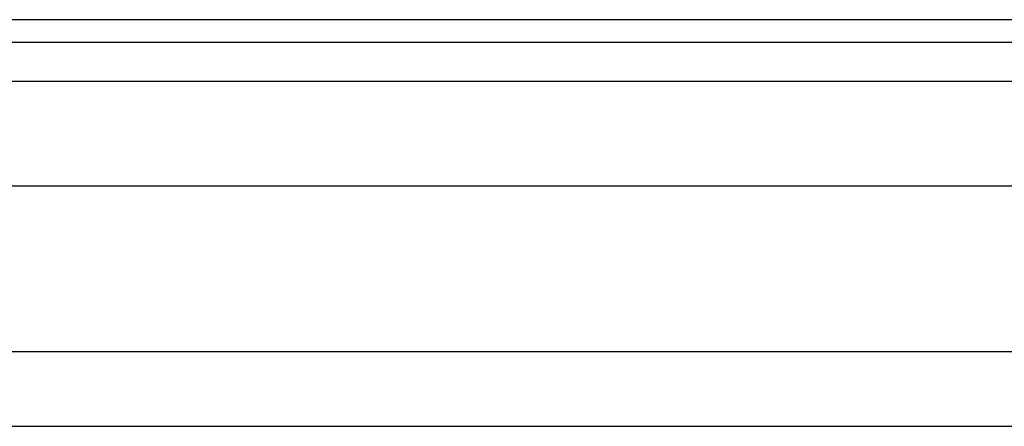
# Model space of a CAD drawing. Header units: inches. Extents: x 2.8 to 80.3, y 4.6 to 43.1.
# Tile 47 of 83: x 5.5 to 7.9, y 31.8 to 32.8. Entities that reach past the tile are written whole.
import ezdxf

# ---------------------------------------------------------------- set-up
doc = ezdxf.new("R2010")
doc.units = ezdxf.units.IN
doc.header["$MEASUREMENT"] = 0
doc.layers.add('Visible Edges(ANSI)', color=7, linetype='Continuous', lineweight=25)
doc.layers.add('Visible Tangent Edges(ANSI)', color=7, linetype='Continuous', lineweight=25)

msp = doc.modelspace()

# ---------------------------------------------------------------- linework, layer by layer
at = {"layer": 'Visible Edges(ANSI)'}
for p, q in [((18.5741, 32.7699), (2.9481, 32.7699)), ((2.9481, 32.7169), (18.5741, 32.7169)), ((3.6788, 32.3762), (17.823, 32.3762)), ((17.823, 31.9825), (3.6788, 31.9825)), ((3.9076, 31.8059), (17.5326, 31.8059))]:
    msp.add_line(p, q, dxfattribs=at)
at = {"layer": 'Visible Tangent Edges(ANSI)'}
msp.add_line((2.9481, 32.6239), (18.5741, 32.6239), dxfattribs=at)

doc.saveas('drawing.dxf')
